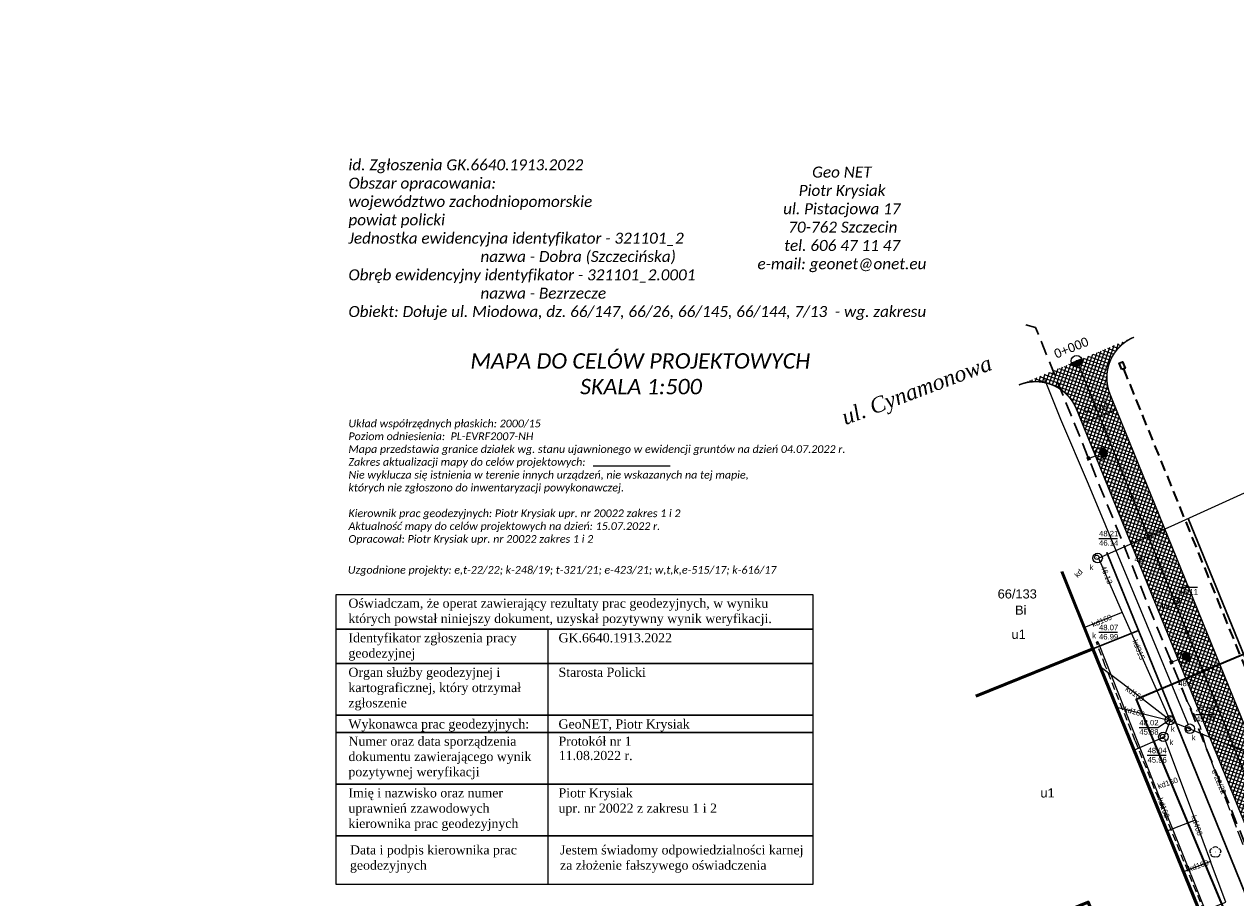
# Model space of a CAD drawing. Header units: metres. Extents: x 0 to 5465380, y 0 to 5925815.
# Tile 14 of 141: x 5463677 to 5463842, y 5925539 to 5925658. Entities that reach past the tile are written whole.
import ezdxf
from ezdxf.enums import TextEntityAlignment as Align

# ---------------------------------------------------------------- set-up
doc = ezdxf.new("R2010")
doc.units = ezdxf.units.M
for name, pattern in [('2', [1.5, 1, -0.5]), ('HIDDEN', [0.375, 0.25, -0.125]), ('PRZER1-1', [2, 1, -1]), ('PRZER2-1', [3, 2, -1]), ('PRZER3-1', [4, 3, -1]), ('PRZER4-1', [5, 4, -1])]:
    doc.linetypes.add(name, pattern=pattern)
for name, color, linetype, lineweight in [('! DB - Krawężnik kamienny 15x30 obniżony do 3cm', 5, 'HIDDEN', 30), ('! DB - Nawierzchnia zjazdów', 6, 'Continuous', 30), ('! DB - POMOC', 1, 'Continuous', 30), ('! DB - Wymiary', 5, 'Continuous', 13), ('!_proj_t_miasto', 30, 'HIDDEN', 35), ('$DR - zał. arch.', 7, 'Continuous', 13), ('$DR - zał. droga', 7, 'Continuous', 13), ('$DR - zał. mapa', 250, 'Continuous', 0), ('CC_Inne_Nr_Pióra__8', 12, 'Continuous', 35), ('E_osw_kable_0.4kV', 1, '2', 30), ('E_osw_lampy', 5, 'Continuous', 25)]:
    doc.layers.add(name, color=color, linetype=linetype, lineweight=lineweight)
for name, color, linetype in [('$DR - wymiary', 7, 'Continuous'), ('C-DROGI-SYTUACJA', 7, 'Continuous'), ('C-DROGI-SYTUACJA-ETYKIETY', 7, 'Continuous'), ('D-opisy', 7, 'Continuous')]:
    doc.layers.add(name, color=color, linetype=linetype)
for name, color, linetype, lineweight, true_color in [('CC_Chodnik', 7, 'PRZER2-1', 18, 0x0a0909), ('CC_Inne', 7, 'Continuous', 18, 0x0a0909), ('CC_Kanalizacja', 7, 'Continuous', 18, 0x803300), ('CC_Opis', 7, 'Continuous', 25, 0x0a0909), ('CC_Punkt wysokościowy', 7, 'Continuous', 18, 0x0a0909), ('EGBB01', 7, 'Continuous', 50, 0x0a0909), ('EGBB01_O', 7, 'Continuous', 50, 0x0a0909), ('EGBD03', 7, 'Continuous', 18, 0x008000), ('EGBD03_O', 7, 'Continuous', 18, 0x008000), ('EGBK02', 7, 'PRZER3-1', 18, 0x008000), ('EGBP04', 7, 'Continuous', 18, 0x008000), ('EGBU01', 7, 'PRZER1-1', 18, 0x008000), ('EGBU01_O', 7, 'PRZER1-1', 18, 0x008000), ('ZUD_22_2022_e', 1, 'PRZER4-1', 18, 0xff0000)]:
    doc.layers.add(name, color=color, linetype=linetype, lineweight=lineweight, true_color=true_color)
doc.styles.add('Arial', font='arial.ttf')
doc.styles.add('ARIAL 2', font='ARIALN.TTF')
doc.styles.add('GEO-INFO', font='arial.ttf')
doc.styles.get("Standard").update_dxf_attribs({"font": 'arial.ttf'})
doc.styles.add('styl2', font='ariali.ttf')
doc.dimstyles.new('LINIOWY', dxfattribs={"dimtxt": 0.7, "dimasz": 0.3, "dimexe": 0.3, "dimexo": 0, "dimgap": 0.2, "dimtad": 1, "dimzin": 9, "dimdsep": 46, "dimtxsty": 'ARIAL 2', "dimblk": 'OBLIQUE', "dimcen": 0, "dimdle": 0.2, "dimclrd": 7, "dimclre": 7, "dimclrt": 1, "dimadec": 0, "dimazin": 0, "dimtfac": 1, "dimtofl": 0, "dimtmove": 1, "dimatfit": 3, "dimldrblk": 'OBLIQUE', "dimfxl": 0.3, "dimfxlon": 1, "dimtolj": 1, "dimtzin": 1, "dimarcsym": 0})
doc.dimstyles.new('wymiary lukasz', dxfattribs={"dimtxt": 1.5, "dimasz": 1, "dimexe": 1.25, "dimexo": 0.625, "dimtad": 1, "dimzin": 1, "dimtxsty": 'Standard', "dimcen": 2.5, "dimaunit": 2, "dimadec": 4, "dimazin": 0, "dimtfac": 1, "dimtmove": 0, "dimatfit": 3, "dimldrblk": 'NONE', "dimfxl": 1, "dimarcsym": 0})

# ---------------------------------------------------------------- blocks, each defined once
blk = doc.blocks.new('EPPGN')
blk.add_hatch(color=0).paths.add_polyline_path([(0, -0.09), (0.027812, -0.085595), (0.052901, -0.072812), (0.072812, -0.052901), (0.085595, -0.027812), (0.09, 0), (0.085595, 0.027812), (0.072812, 0.052901), (0.052901, 0.072812), (0.027812, 0.085595), (0, 0.09), (-0.027812, 0.085595), (-0.052901, 0.072812), (-0.072812, 0.052901), (-0.085595, 0.027812), (-0.09, 0), (-0.085595, -0.027812), (-0.072812, -0.052901), (-0.052901, -0.072812), (-0.027812, -0.085595)])
blk = doc.blocks.new('Dwrzwo liściaste')
at = {"true_color": 0x008000}
blk.add_hatch(color=96, dxfattribs=at).paths.add_polyline_path([(0, -0.04), (0.01, -0.04), (0.03, -0.04), (0.04, -0.03), (0.04, -0.01), (0.04, 0), (0.04, 0.01), (0.04, 0.03), (0.03, 0.04), (0.01, 0.04), (0, 0.05), (-0.01, 0.04), (-0.03, 0.04), (-0.04, 0.03), (-0.04, 0.01), (-0.05, 0), (-0.04, -0.01), (-0.04, -0.03), (-0.03, -0.04), (-0.01, -0.04)])
at = {"color": 96, "true_color": 0x008000}
for p, q in [((-0.73, 0.1), (-0.71, 0.23)), ((-0.71, -0.02), (-0.73, 0.1)), ((-0.71, 0.23), (-0.65, 0.35)), ((-0.65, 0.35), (-0.56, 0.43)), ((-0.56, 0.43), (-0.44, 0.48)), ((-0.33, 0.56), (-0.24, 0.66)), ((-0.24, 0.66), (-0.13, 0.73)), ((-0.13, 0.73), (0, 0.75)), ((0, 0.75), (0.13, 0.73)), ((0.13, 0.73), (0.24, 0.66)), ((0.24, 0.66), (0.32, 0.56)), ((0.43, 0.48), (0.56, 0.43)), ((0.56, 0.43), (0.65, 0.35)), ((0.65, 0.35), (0.71, 0.23)), ((0.73, 0.1), (0.7, -0.02)), ((0.71, 0.23), (0.73, 0.1)), ((-0.64, -0.13), (-0.71, -0.02)), ((-0.58, -0.39), (-0.59, -0.26)), ((-0.53, -0.51), (-0.58, -0.39)), ((-0.44, -0.61), (-0.53, -0.51)), ((-0.32, -0.66), (-0.44, -0.61)), ((-0.2, -0.68), (-0.32, -0.66)), ((-0.07, -0.65), (-0.2, -0.68)), ((0.19, -0.68), (0.07, -0.65)), ((0.32, -0.66), (0.19, -0.68)), ((0.44, -0.61), (0.32, -0.66)), ((0.53, -0.51), (0.44, -0.61)), ((0.58, -0.39), (0.53, -0.51)), ((0.59, -0.26), (0.58, -0.39)), ((0.7, -0.02), (0.64, -0.13))]:
    blk.add_line(p, q, dxfattribs=at)
blk = doc.blocks.new('GK.6640.1913.2022 szara')
at = {"layer": 'CC_Inne'}
blk.add_hatch(color=252, dxfattribs=at).paths.add_polyline_path([(5463833.6, 5925579.24), (5463833.6, 5925579.23), (5463833.61, 5925579.21), (5463833.62, 5925579.2), (5463833.63, 5925579.2), (5463833.64, 5925579.19), (5463833.65, 5925579.19), (5463833.66, 5925579.19), (5463833.67, 5925579.2), (5463833.68, 5925579.2), (5463833.69, 5925579.21), (5463833.69, 5925579.23), (5463833.69, 5925579.24), (5463833.69, 5925579.25), (5463833.69, 5925579.26), (5463833.68, 5925579.27), (5463833.67, 5925579.28), (5463833.66, 5925579.28), (5463833.65, 5925579.28), (5463833.64, 5925579.28), (5463833.63, 5925579.28), (5463833.62, 5925579.27), (5463833.61, 5925579.26), (5463833.6, 5925579.25)])
at = {"layer": 'CC_Kanalizacja'}
for points in [[(5463822.73, 5925585.16), (5463822.73, 5925585.15), (5463822.74, 5925585.14), (5463822.74, 5925585.13), (5463822.75, 5925585.12), (5463822.76, 5925585.12), (5463822.77, 5925585.11), (5463822.79, 5925585.12), (5463822.8, 5925585.12), (5463822.81, 5925585.13), (5463822.81, 5925585.14), (5463822.82, 5925585.15), (5463822.82, 5925585.16), (5463822.82, 5925585.17), (5463822.81, 5925585.18), (5463822.81, 5925585.19), (5463822.8, 5925585.2), (5463822.79, 5925585.2), (5463822.77, 5925585.2), (5463822.76, 5925585.2), (5463822.75, 5925585.2), (5463822.74, 5925585.19), (5463822.74, 5925585.18), (5463822.73, 5925585.17)], [(5463832.85, 5925563.12), (5463832.85, 5925563.11), (5463832.86, 5925563.1), (5463832.87, 5925563.09), (5463832.88, 5925563.08), (5463832.89, 5925563.07), (5463832.9, 5925563.07), (5463832.91, 5925563.07), (5463832.92, 5925563.08), (5463832.93, 5925563.09), (5463832.94, 5925563.1), (5463832.94, 5925563.11), (5463832.94, 5925563.12), (5463832.94, 5925563.13), (5463832.94, 5925563.14), (5463832.93, 5925563.15), (5463832.92, 5925563.16), (5463832.91, 5925563.16), (5463832.9, 5925563.16), (5463832.89, 5925563.16), (5463832.88, 5925563.16), (5463832.87, 5925563.15), (5463832.86, 5925563.14), (5463832.85, 5925563.13)], [(5463831.71, 5925560.73), (5463831.71, 5925560.72), (5463831.71, 5925560.71), (5463831.72, 5925560.7), (5463831.73, 5925560.69), (5463831.74, 5925560.69), (5463831.75, 5925560.68), (5463831.76, 5925560.69), (5463831.77, 5925560.69), (5463831.78, 5925560.7), (5463831.79, 5925560.71), (5463831.79, 5925560.72), (5463831.8, 5925560.73), (5463831.79, 5925560.74), (5463831.79, 5925560.75), (5463831.78, 5925560.76), (5463831.77, 5925560.77), (5463831.76, 5925560.77), (5463831.75, 5925560.77), (5463831.74, 5925560.77), (5463831.73, 5925560.77), (5463831.72, 5925560.76), (5463831.71, 5925560.75), (5463831.71, 5925560.74)], [(5463835.23, 5925561.75), (5463835.23, 5925561.74), (5463835.24, 5925561.73), (5463835.25, 5925561.72), (5463835.26, 5925561.71), (5463835.27, 5925561.71), (5463835.28, 5925561.7), (5463835.29, 5925561.71), (5463835.3, 5925561.71), (5463835.31, 5925561.72), (5463835.32, 5925561.73), (5463835.32, 5925561.74), (5463835.32, 5925561.75), (5463835.32, 5925561.76), (5463835.32, 5925561.77), (5463835.31, 5925561.78), (5463835.3, 5925561.79), (5463835.29, 5925561.79), (5463835.28, 5925561.79), (5463835.27, 5925561.79), (5463835.26, 5925561.79), (5463835.25, 5925561.78), (5463835.24, 5925561.77), (5463835.23, 5925561.76)]]:
    blk.add_hatch(color=252, dxfattribs=at).paths.add_polyline_path(points)
h = blk.add_hatch(color=252, dxfattribs=at)
edge = h.paths.add_edge_path()
edge.add_arc((5463822.86, 5925573.53), 0.2, 0, 360)
at = {"layer": 'CC_Punkt wysokościowy'}
blk.add_hatch(color=252, dxfattribs=at).paths.add_polyline_path([(5463834.05, 5925567.07, 1), (5463833.96, 5925567.07, 1)])
at = {"color": 252, "lineweight": 35, "ltscale": 0.5}
blk.add_lwpolyline([(5463970.62, 5925449.33), (5463986.45, 5925481.89), (5463977.04, 5925579.47), (5463993.73, 5925594.44), (5463935.36, 5925657.84), (5463891.51, 5925640.25), (5463906.74, 5925598.78), (5463828.15, 5925565.77), (5463841.42, 5925534), (5463710.76, 5925479.85), (5463724.49, 5925454.85), (5463844.92, 5925511.51), (5463892.25, 5925407.65)], close=True, dxfattribs=at)
at = {"color": 252, "ltscale": 0.5}
blk.add_lwpolyline([(5463754.1, 5925597.63), (5463764.61, 5925597.63)], dxfattribs=at)
at = {"layer": 'CC_Chodnik', "color": 252, "ltscale": 0.5}
blk.add_lwpolyline([(5463837.48, 5925536.72), (5463832.34, 5925549.42), (5463828.02, 5925560.13), (5463823.94, 5925570.35), (5463822.74, 5925573.51)], dxfattribs=at)
at = {"layer": 'CC_Inne', "color": 252, "linetype": 'Continuous', "lineweight": 5, "flags": 128}
blk.add_lwpolyline([(5463833.92, 5925581.06), (5463836.49, 5925581.06)], dxfattribs=at)
at = {"layer": 'CC_Inne', "color": 252}
blk.add_circle((5463833.65, 5925579.24), 0.403, dxfattribs=at)
at = {"layer": 'CC_Kanalizacja', "color": 252}
for points in [[(5463835.26, 5925562.38), (5463828.85, 5925577.83), (5463823.99, 5925589.43), (5463821.65, 5925595.12), (5463817.89, 5925603.96), (5463815.71, 5925609.4)], [(5463823.12, 5925585.1), (5463832.93, 5925589.4)], [(5463823.01, 5925585.05), (5463826.26, 5925577.62), (5463821.1, 5925575.56)], [(5463826.26, 5925577.62), (5463832.66, 5925563.19)], [(5463822.95, 5925573.53), (5463828.43, 5925559.78), (5463831.26, 5925552.58), (5463832.7, 5925549.1), (5463838.46, 5925534.76)], [(5463823.23, 5925570.27), (5463826.35, 5925567.93), (5463832.79, 5925562.95)], [(5463871.4, 5925546.97), (5463862.02, 5925550.84), (5463840.04, 5925559.82), (5463835.42, 5925561.74), (5463832.41, 5925562.95), (5463825.5, 5925564.66)], [(5463827.85, 5925558.87), (5463831.98, 5925560.65), (5463832.77, 5925562.8)], [(5463832.02, 5925560.44), (5463836.19, 5925549.3), (5463832.34, 5925547.8)], [(5463836.19, 5925549.3), (5463838.27, 5925543.69), (5463834.58, 5925542.27)], [(5463836.84, 5925536.69), (5463840.36, 5925538.1), (5463838.27, 5925543.69)]]:
    blk.add_lwpolyline(points, dxfattribs=at)
at = {"layer": 'CC_Kanalizacja', "color": 252, "linetype": 'Continuous'}
blk.add_lwpolyline([(5463832.93, 5925589.4), (5463845.94, 5925595.31), (5463878.81, 5925609.22)], dxfattribs=at)
at = {"layer": 'CC_Kanalizacja', "color": 252, "linetype": 'Continuous', "lineweight": 5, "flags": 128}
for points in [[(5463823.04, 5925587.73), (5463825.62, 5925587.73)], [(5463823.04, 5925574.94), (5463825.61, 5925574.94)], [(5463831.11, 5925561.96), (5463832.9, 5925563.12)], [(5463836.25, 5925563.72), (5463838.83, 5925563.72)], [(5463828.54, 5925561.96), (5463831.11, 5925561.96)], [(5463829.66, 5925558.15), (5463832.23, 5925558.15)]]:
    blk.add_lwpolyline(points, dxfattribs=at)
at = {"layer": 'CC_Kanalizacja', "color": 252}
for centre, radius in [((5463822.89, 5925585.05), 0.649), ((5463822.77, 5925585.16), 0.3), ((5463832.75, 5925562.94), 0.649), ((5463832.9, 5925563.12), 0.3), ((5463835.47, 5925561.77), 0.649), ((5463831.86, 5925560.67), 0.649), ((5463831.75, 5925560.73), 0.3), ((5463835.28, 5925561.75), 0.3)]:
    blk.add_circle(centre, radius, dxfattribs=at)
at = {"layer": 'CC_Opis', "color": 252}
blk.add_line((5463747.97, 5925540.53), (5463747.97, 5925575.37), dxfattribs=at)
for points in [[(5463784.07, 5925580.07), (5463784.07, 5925575.37), (5463719.07, 5925575.37), (5463719.07, 5925580.07)], [(5463784.07, 5925575.37), (5463784.07, 5925570.67), (5463719.07, 5925570.67), (5463719.07, 5925575.37)], [(5463719.07, 5925570.67), (5463784.07, 5925570.67), (5463784.07, 5925563.62), (5463719.07, 5925563.62)], [(5463719.07, 5925563.62), (5463784.07, 5925563.62), (5463784.07, 5925561.27), (5463719.07, 5925561.27)], [(5463719.07, 5925561.27), (5463784.07, 5925561.27), (5463784.07, 5925554.22), (5463719.07, 5925554.22)], [(5463719.07, 5925554.22), (5463784.07, 5925554.22), (5463784.07, 5925547.17), (5463719.07, 5925547.17)], [(5463719.07, 5925547.17), (5463784.07, 5925547.17), (5463784.07, 5925540.53), (5463719.07, 5925540.53)]]:
    blk.add_lwpolyline(points, close=True, dxfattribs=at)
at = {"layer": 'EGBB01', "color": 252, "linetype": 'Continuous', "lineweight": 50}
for points in [[(5463818.03, 5925583.21), (5463822.25, 5925572.68), (5463806.29, 5925566.2)], [(5463794.55, 5925536.22), (5463797.71, 5925528.41), (5463821.62, 5925538.14), (5463825.02, 5925529.81), (5463837.58, 5925534.88), (5463822.25, 5925572.68), (5463806.29, 5925566.2)]]:
    blk.add_lwpolyline(points, dxfattribs=at)
at = {"layer": 'EGBD03', "color": 52, "linetype": 'Continuous', "lineweight": 30}
for points in [[(5463835.25, 5925590.45), (5463843.77, 5925569.53), (5463911.73, 5925597.06), (5463894.77, 5925638.74)], [(5463843.77, 5925569.53), (5463835.25, 5925590.45)], [(5463828.48, 5925575.15), (5463824.16, 5925585.79)], [(5463824.16, 5925585.79), (5463828.48, 5925575.15), (5463845.74, 5925532.57), (5463890.8, 5925421.46), (5463901.73, 5925427.13), (5463860.73, 5925527.85), (5463929.66, 5925553.02), (5463935.73, 5925549.91), (5463940.42, 5925551.63), (5463933.56, 5925570.41), (5463928.87, 5925568.7), (5463925.88, 5925562.29), (5463856.96, 5925537.12), (5463843.77, 5925569.53)], [(5463806.29, 5925566.2), (5463822.25, 5925572.68), (5463828.48, 5925575.15)], [(5463845.74, 5925532.57), (5463828.48, 5925575.15), (5463822.25, 5925572.68), (5463806.29, 5925566.2)]]:
    blk.add_lwpolyline(points, dxfattribs=at)
at = {"layer": 'EGBK02', "color": 252, "linetype": 'PRZER3-1', "lineweight": 18, "ltscale": 0.5}
blk.add_lwpolyline([(5463824.16, 5925585.79), (5463828.48, 5925575.15), (5463845.74, 5925532.57), (5463728.56, 5925485.07), (5463731.85, 5925471.89), (5463734.26, 5925465.61), (5463734.88, 5925464.48), (5463735.27, 5925463.9), (5463738.88, 5925462.19), (5463742.57, 5925463.25), (5463741.55, 5925460.22), (5463743.3, 5925461.18), (5463747.05, 5925455.26), (5463743.6, 5925451.43), (5463744.03, 5925448.73), (5463747.12, 5925443.39)], dxfattribs=at)
at = {"layer": 'EGBU01', "color": 252, "linetype": 'PRZER1-1', "ltscale": 0.5}
for points in [[(5463824.16, 5925585.79), (5463828.48, 5925575.15), (5463845.74, 5925532.57), (5463728.56, 5925485.07), (5463731.85, 5925471.89), (5463734.26, 5925465.61), (5463734.88, 5925464.48), (5463735.27, 5925463.9), (5463738.88, 5925462.19), (5463742.57, 5925463.25), (5463741.55, 5925460.22), (5463743.3, 5925461.18), (5463747.05, 5925455.26), (5463743.6, 5925451.43), (5463744.03, 5925448.73), (5463747.12, 5925443.39)], [(5463828.48, 5925575.15), (5463824.16, 5925585.79)], [(5463721.77, 5925506.06), (5463723.07, 5925500.47), (5463728.56, 5925485.07), (5463845.74, 5925532.57), (5463828.48, 5925575.15)]]:
    blk.add_lwpolyline(points, dxfattribs=at)
at = {"layer": 'ZUD_22_2022_e', "color": 252, "ltscale": 0.5}
blk.add_lwpolyline([(5463842.74, 5925545.95), (5463837.68, 5925559.2), (5463836.89, 5925562.14), (5463835.14, 5925565.46), (5463833.93, 5925568.2)], dxfattribs=at)
at = {"color": 252}
blk.add_blockref('Dwrzwo liściaste', (5463838.95, 5925544.95, 0.67), dxfattribs=at)
blk.add_blockref('Dwrzwo liściaste', (5463838.95, 5925544.95, 0.67), dxfattribs=at)
at = {"layer": 'EGBP04', "color": 252, "lineweight": 18, "xscale": 0.5, "yscale": 0.5}
for p in [(5463828.48, 5925575.15), (5463822.25, 5925572.68)]:
    blk.add_blockref('EPPGN', p, dxfattribs=at)
at = {"layer": 'CC_Inne', "color": 252, "lineweight": 0, "style": 'Arial'}
for s, p in [('46.11', (5463835.27, 5925580.44)), ('-', (5463835.26, 5925581.27))]:
    blk.add_text(s, height=0.75, dxfattribs=at).set_placement(p, align=Align.MIDDLE)
blk.add_text('i.u.', height=0.75, dxfattribs=at).set_placement((5463833.02, 5925578.14), align=Align.RIGHT)
at = {"layer": 'CC_Kanalizacja', "color": 252, "lineweight": 0, "style": 'Arial'}
for s, p in [('48.21', (5463824.4, 5925588.38)), ('46.14', (5463824.4, 5925587.11)), ('48.07', (5463824.39, 5925575.58)), ('46.99', (5463824.39, 5925574.32)), ('47.91', (5463837.61, 5925564.37)), ('48.02', (5463829.89, 5925562.6)), ('45.87', (5463837.61, 5925563.1)), ('45.88', (5463829.89, 5925561.34)), ('48.04', (5463831.01, 5925558.8)), ('45.96', (5463831.01, 5925557.53))]:
    blk.add_text(s, height=0.75, dxfattribs=at).set_placement(p, align=Align.MIDDLE)
for s, rotation, p in [('46.25', 23.0484, (5463830.74, 5925588.44)), ('kd', 46.4296, (5463820.27, 5925582.97)), ('46.13', 292.5276, (5463824.12, 5925582.75)), ('kd160', 23.0698, (5463823.45, 5925576.51)), ('kd315', 291.442, (5463828.51, 5925572.56)), ('kd160', 326.0272, (5463827.99, 5925566.57)), ('kd160', 344.1653, (5463827.91, 5925564.11)), ('kd160', 18.7576, (5463832.44, 5925554.38)), ('kd160', 290.1927, (5463831.91, 5925550.99)), ('kd400', 288.6498, (5463836.44, 5925548.59)), ('kd160', 18.7576, (5463836.64, 5925543.12))]:
    blk.add_text(s, height=0.75, rotation=rotation, dxfattribs=at).set_placement(p, align=Align.MIDDLE)
for p in [(5463822.32, 5925583.42), (5463822.67, 5925574.11), (5463833.4, 5925561.38), (5463836.25, 5925560.18), (5463833.21, 5925559.55)]:
    blk.add_text('k', height=0.75, dxfattribs=at).set_placement(p, align=Align.RIGHT)
at = {"layer": 'CC_Opis', "color": 252, "attachment_point": 1}
for s, insert, char_height, width in [('\\A1;{\\fCalibri|b0|i1|c238|p34;id. Zgłoszenia GK.6640.1913.2022\\PObszar opracowania:\\Pwojewództwo zachodniopomorskie\\Ppowiat policki\\PJednostka ewidencyjna identyfikator - 321101_2\\P^I^I^Inazwa - Dobra (Szczecińska)\\PObręb ewidencyjny identyfikator - 321101_2.0001\\P^I^I^Inazwa - Bezrzecze\\PObiekt: Dołuje ul. Miodowa, dz. 66/147, 66/26, 66/145, 66/144, 7/13  - wg. zakresu}', (5463720.73, 5925639.42), 1.5, 83.0161), ('\\pi4.2821;{\\fCalibri|b0|i1|c238|p34;MAPA DO CELÓW PROJEKTOWYCH\\P\\pi19.246;SKALA 1:500}', (5463733.08, 5925612.98), 2.1, 55.252), ('\\A1;{\\fCalibri|b0|i1|c238|p34;Układ współrzędnych płaskich: 2000/15\\PPoziom odniesienia:  PL-EVRF2007-NH\\PMapa przedstawia granice działek wg. stanu ujawnionego w ewidencji gruntów na dzień 04.07.2022 r.\\PZakres aktualizacji mapy do celów projektowych:\\PNie wyklucza się istnienia w terenie innych urządzeń, nie wskazanych na tej mapie,\\Pktórych nie zgłoszono do inwentaryzacji powykonawczej.\\P\\PKierownik prac geodezyjnych: Piotr Krysiak upr. nr 20022 zakres 1 i 2\\PAktualność mapy do celów projektowych na dzień: 15.07.2022 r.\\POpracował: Piotr Krysiak upr. nr 20022 zakres 1 i 2 }', (5463720.73, 5925603.93), 1.05, 69.8821), ('\\A1;{\\fCalibri|b0|i1|c238|p34;Uzgodnione projekty: e,t-22/22; k-248/19; t-321/21; e-423/21; w,t,k,e-515/17; k-616/17}', (5463720.65, 5925583.96), 1.05, 61.0562), ('\\A1;{\\fTimes New Roman|b0|i0|c238|p18;Oświadczam, że operat zawierający rezultaty prac geodezyjnych, w wyniku\\Pktórych powstał niniejszy dokument, uzyskał pozytywny wynik weryfikacji. }', (5463720.73, 5925579.52), 1.25, 61.0562), ('\\A1;{\\fTimes New Roman|b0|i0|c238|p18;Identyfikator zgłoszenia pracy \\Pgeodezyjnej}', (5463720.73, 5925574.8), 1.25, 25.5799), ('\\A1;{\\fTimes New Roman|b0|i0|c238|p18;GK.6640.1913.2022}', (5463749.38, 5925574.8), 1.25, 25.5799), ('\\A1;{\\fTimes New Roman|b0|i0|c238|p18;Organ służby geodezyjnej i kartograficznej, który otrzymał zgłoszenie }', (5463720.73, 5925570.1), 1.25, 25.5799), ('\\A1;{\\fTimes New Roman|b0|i0|c238|p18;Starosta Policki}', (5463749.38, 5925570.1), 1.25, 19.8203), ('\\A1;{\\fTimes New Roman|b0|i0|c238|p18;Wykonawca prac geodezyjnych:}', (5463720.73, 5925563.05), 1.25, 32.7125), ('\\A1;{\\fTimes New Roman|b0|i0|c238|p18;GeoNET, Piotr Krysiak}', (5463749.38, 5925563.05), 1.25, 26.8598), ('\\A1;{\\fTimes New Roman|b0|i0|c238|p18;Numer oraz data sporządzenia dokumentu zawierającego wynik pozytywnej weryfikacji}', (5463720.73, 5925560.7), 1.25, 25.5799), ('\\A1;{\\fTimes New Roman|b0|i0|c238|p18;Protokół nr 1}', (5463749.38, 5925560.7), 1.25, 23.6507), ('\\A1;{\\fTimes New Roman|b0|i0|c238|p18;11.08.2022 r.}', (5463749.41, 5925558.75), 1.25, 23.6507), ('\\A1;{\\fTimes New Roman|b0|i0|c238|p18;Imię i nazwisko oraz numer\\Puprawnień zzawodowych kierownika prac geodezyjnych}', (5463720.73, 5925553.65), 1.25, 25.5799), ('\\A1;{\\fTimes New Roman|b0|i0|c238|p18;Piotr Krysiak\\Pupr. nr 20022 z zakresu 1 i 2 }', (5463749.38, 5925553.65), 1.25, 34.2205), ('\\A1;{\\fTimes New Roman|b0|i0|c238|p18;Data i podpis kierownika prac geodezyjnych}', (5463720.94, 5925545.88), 1.25, 25.5799), ('\\A1;{\\fTimes New Roman|b0|i0|c238|p18;Jestem świadomy odpowiedzialności karnej za złożenie fałszywego oświadczenia}', (5463749.59, 5925545.88), 1.25, 33.5605)]:
    blk.add_mtext(s, dxfattribs=dict(at, insert=insert, char_height=char_height, width=width))
at = {"layer": 'CC_Opis', "color": 252, "insert": (5463775.8, 5925638.43), "char_height": 1.5, "attachment_point": 1}
blk.add_mtext_dynamic_manual_height_columns('\\pi8.1535;{\\fCalibri|b0|i1|c238|p34;Geo NET\\P\\pi6.3281;Piotr Krysiak\\P\\pi4.2131;ul. Pistacjowa 17\\P\\pi4.9106;70-762 Szczecin\\P\\pi4.3562;tel. 606 47 11 47\\P\\pi0.70769;e-mail: geonet@onet.eu}', width=24.5373, gutter_width=12.5, heights=[0], dxfattribs=at)
at = {"layer": 'CC_Punkt wysokościowy', "color": 252, "lineweight": 0, "style": 'Arial'}
for s, p in [('48.1', (5463827.91, 5925584.53)), ('48.0', (5463833.89, 5925567.58))]:
    blk.add_text(s, height=0.75, dxfattribs=at).set_placement(p)
at = {"layer": 'EGBB01_O', "color": 252, "linetype": 'Continuous', "lineweight": 0, "style": 'GEO-INFO'}
for p in [(5463812.12, 5925574.65, 10.8), (5463816.06, 5925553.02, 10.8)]:
    blk.add_text('u1', height=1.25, dxfattribs=at).set_placement(p, align=Align.MIDDLE_CENTER)
at = {"layer": 'EGBD03_O', "color": 7, "linetype": 'Continuous', "lineweight": 0, "style": 'GEO-INFO'}
blk.add_text('66/133', height=1.25, dxfattribs=at).set_placement((5463811.93, 5925580.16, 10.8), align=Align.MIDDLE_CENTER)
at = {"layer": 'EGBU01_O', "color": 7, "linetype": 'Continuous', "lineweight": 0, "style": 'GEO-INFO'}
blk.add_text('Bi', height=1.25, dxfattribs=at).set_placement((5463812.41, 5925577.98, 10.8), align=Align.MIDDLE)
at = {"layer": 'ZUD_22_2022_e', "color": 252, "lineweight": 0, "style": 'Arial'}
blk.add_text('e-22/22', height=0.75, rotation=293.2729, dxfattribs=at).set_placement((5463839.45, 5925554.55), align=Align.MIDDLE)
blk = doc.blocks.new('świetlica_bezrzecze_PB_PZT oczyszczony')
at = {"layer": 'CC_Inne_Nr_Pióra__8', "linetype": 'Continuous'}
blk.add_hatch(color=256, dxfattribs=at).paths.add_polyline_path([(5463833.6, 5925579.24), (5463833.6, 5925579.23), (5463833.61, 5925579.21), (5463833.62, 5925579.2), (5463833.63, 5925579.2), (5463833.64, 5925579.19), (5463833.65, 5925579.19), (5463833.66, 5925579.19), (5463833.67, 5925579.2), (5463833.68, 5925579.2), (5463833.69, 5925579.21), (5463833.69, 5925579.23), (5463833.69, 5925579.24), (5463833.69, 5925579.25), (5463833.69, 5925579.26), (5463833.68, 5925579.27), (5463833.67, 5925579.28), (5463833.66, 5925579.28), (5463833.65, 5925579.28), (5463833.64, 5925579.28), (5463833.63, 5925579.28), (5463833.62, 5925579.27), (5463833.61, 5925579.26), (5463833.6, 5925579.25)], flags=0)
blk = doc.blocks.new('*D170')
at = {"layer": '! DB - Wymiary', "color": 0, "lineweight": -2, "transparency": 16777216}
for p, q in [((5463825.23, 5925605.78), (5463825.66, 5925604.73)), ((5463820.6, 5925603.89), (5463821.03, 5925602.85)), ((5463821.49, 5925603.71), (5463824.73, 5925605.03))]:
    blk.add_line(p, q, dxfattribs=at)
at = {"layer": '! DB - Wymiary', "color": 0, "transparency": 16777216}
for points in [[(5463824.68, 5925605.15), (5463824.77, 5925604.91), (5463825.42, 5925605.31)], [(5463821.44, 5925603.83), (5463821.53, 5925603.6), (5463820.79, 5925603.43)]]:
    blk.add_solid(points, dxfattribs=at)
at = {"layer": 'Defpoints', "color": 0, "transparency": 16777216}
for p in [(5463824.86, 5925606.7), (5463825.42, 5925605.31), (5463820.23, 5925604.82)]:
    blk.add_point(p, dxfattribs=at)
at = {"layer": '! DB - Wymiary', "color": 0, "transparency": 16777216, "insert": (5463822.71, 5925605.36), "char_height": 1.25, "attachment_point": 5, "rotation": 22.1104}
blk.add_mtext('5,00', dxfattribs=at)
blk = doc.blocks.new('_None')
blk = doc.blocks.new('kilometraz')
at = {"linetype": 'ByBlock', "lineweight": -2}
blk.add_hatch(color=0, dxfattribs=at).paths.add_polyline_path([(0, -0.5, 0.414214), (0.5, 0, 0.414214), (0, 0.5)])
at = {"color": 0, "linetype": 'ByBlock', "lineweight": -2}
blk.add_line((0, 0.5), (0, -0.5), dxfattribs=at)
blk.add_circle((0, 0), 0.5, dxfattribs=at)
blk = doc.blocks.new('AeccTickLine')
at = {"color": 0, "linetype": 'ByBlock', "lineweight": -2}
blk.add_line((0, 1), (0, -1), dxfattribs=at)
blk = doc.blocks.new('*D135')
at = {"layer": '$DR - wymiary', "color": 7, "lineweight": -2, "transparency": 16777216}
for p, q in [((5463954.94, 5925543.27), (5463950.08, 5925543.27)), ((5463955.54, 5925542.11), (5463954.94, 5925543.27)), ((5463956.53, 5925542.11), (5463955.54, 5925542.11))]:
    blk.add_line(p, q, dxfattribs=at)
at = {"layer": 'Defpoints', "color": 0, "transparency": 16777216}
for p in [(5463954.34, 5925543.27), (5463956.53, 5925542.11), (0, 0)]:
    blk.add_point(p, dxfattribs=at)
at = {"layer": '$DR - wymiary', "color": 1, "transparency": 16777216, "insert": (5463952.11, 5925543.82), "char_height": 0.7, "attachment_point": 5, "style": 'ARIAL 2'}
blk.add_mtext('\\A1;5925542.11', dxfattribs=at)
blk = doc.blocks.new('_OBLIQUE')
at = {"color": 0, "linetype": 'ByBlock'}
blk.add_line((-0.5, -0.5), (0.5, 0.5), dxfattribs=at)
blk = doc.blocks.new('*D136')
at = {"layer": '$DR - wymiary', "color": 7, "lineweight": -2, "transparency": 16777216}
blk.add_line((5463956.53, 5925542.11), (5463956.53, 5925536.09), dxfattribs=at)
at = {"layer": 'Defpoints', "color": 0, "transparency": 16777216}
for p in [(5463956.53, 5925542.11), (5463956.53, 5925540.46), (0, 0)]:
    blk.add_point(p, dxfattribs=at)
at = {"layer": '$DR - wymiary', "color": 1, "transparency": 16777216, "insert": (5463955.97, 5925538.18), "char_height": 0.7, "attachment_point": 5, "rotation": 90, "style": 'ARIAL 2'}
blk.add_mtext('\\A1;5463956.53', dxfattribs=at)
blk = doc.blocks.new('*D137')
at = {"layer": '$DR - wymiary', "color": 7, "lineweight": -2, "transparency": 16777216}
blk.add_line((5463958.72, 5925585.38), (5463964.93, 5925585.38), dxfattribs=at)
at = {"layer": 'Defpoints', "color": 0, "transparency": 16777216}
for p in [(5463958.72, 5925585.38), (5463960.56, 5925585.38), (0, 0)]:
    blk.add_point(p, dxfattribs=at)
at = {"layer": '$DR - wymiary', "color": 1, "transparency": 16777216, "insert": (5463962.85, 5925585.94), "char_height": 0.7, "attachment_point": 5, "style": 'ARIAL 2'}
blk.add_mtext('\\A1;5925585.38', dxfattribs=at)
blk = doc.blocks.new('*D138')
at = {"layer": '$DR - wymiary', "color": 7, "lineweight": -2, "transparency": 16777216}
blk.add_line((5463958.72, 5925585.38), (5463958.72, 5925592.13), dxfattribs=at)
at = {"layer": 'Defpoints', "color": 0, "transparency": 16777216}
for p in [(5463958.72, 5925587.77), (5463958.72, 5925585.38), (0, 0)]:
    blk.add_point(p, dxfattribs=at)
at = {"layer": '$DR - wymiary', "color": 1, "transparency": 16777216, "insert": (5463958.17, 5925590.05), "char_height": 0.7, "attachment_point": 5, "rotation": 90, "style": 'ARIAL 2'}
blk.add_mtext('\\A1;5463958.72', dxfattribs=at)
blk = doc.blocks.new('*D139')
at = {"layer": '$DR - wymiary', "color": 7, "lineweight": -2, "transparency": 16777216}
blk.add_line((5463922.75, 5925589.97), (5463916.37, 5925589.97), dxfattribs=at)
at = {"layer": 'Defpoints', "color": 0, "transparency": 16777216}
for p in [(5463920.74, 5925589.97), (5463922.75, 5925589.97), (0, 0)]:
    blk.add_point(p, dxfattribs=at)
at = {"layer": '$DR - wymiary', "color": 1, "transparency": 16777216, "insert": (5463918.45, 5925590.53), "char_height": 0.7, "attachment_point": 5, "style": 'ARIAL 2'}
blk.add_mtext('\\A1;5925589.97', dxfattribs=at)
blk = doc.blocks.new('*D140')
at = {"layer": '$DR - wymiary', "color": 7, "lineweight": -2, "transparency": 16777216}
blk.add_line((5463922.75, 5925589.97), (5463922.75, 5925583.41), dxfattribs=at)
at = {"layer": 'Defpoints', "color": 0, "transparency": 16777216}
for p in [(5463922.75, 5925589.97), (5463922.75, 5925587.78), (0, 0)]:
    blk.add_point(p, dxfattribs=at)
at = {"layer": '$DR - wymiary', "color": 1, "transparency": 16777216, "insert": (5463922.2, 5925585.49), "char_height": 0.7, "attachment_point": 5, "rotation": 90, "style": 'ARIAL 2'}
blk.add_mtext('\\A1;5463922.75', dxfattribs=at)
blk = doc.blocks.new('*D141')
at = {"layer": '$DR - wymiary', "color": 7, "lineweight": -2, "transparency": 16777216}
blk.add_line((5463902.25, 5925579.94), (5463902.25, 5925574.01), dxfattribs=at)
at = {"layer": 'Defpoints', "color": 0, "transparency": 16777216}
for p in [(5463902.25, 5925579.94), (5463902.25, 5925578.38), (0, 0)]:
    blk.add_point(p, dxfattribs=at)
at = {"layer": '$DR - wymiary', "color": 1, "transparency": 16777216, "insert": (5463901.69, 5925576.1), "char_height": 0.7, "attachment_point": 5, "rotation": 90, "style": 'ARIAL 2'}
blk.add_mtext('\\A1;5463902.25', dxfattribs=at)
blk = doc.blocks.new('*D142')
at = {"layer": '$DR - wymiary', "color": 7, "lineweight": -2, "transparency": 16777216}
blk.add_line((5463902.25, 5925579.94), (5463895.58, 5925579.94), dxfattribs=at)
at = {"layer": 'Defpoints', "color": 0, "transparency": 16777216}
for p in [(5463899.94, 5925579.94), (5463902.25, 5925579.94), (0, 0)]:
    blk.add_point(p, dxfattribs=at)
at = {"layer": '$DR - wymiary', "color": 1, "transparency": 16777216, "insert": (5463897.66, 5925580.49), "char_height": 0.7, "attachment_point": 5, "style": 'ARIAL 2'}
blk.add_mtext('\\A1;5925579.94', dxfattribs=at)
blk = doc.blocks.new('Rys. 2. Plan sytuacyjny Cynamonowa')
at = {"layer": '! DB - Nawierzchnia zjazdów', "lineweight": 9, "true_color": 0x5994a6}
h = blk.add_hatch(dxfattribs=at)
h.set_pattern_fill('ANSI37', color=135, scale=0.15, angle=26)
h.set_pattern_definition([(71, (0, 0), (-0.45030322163, 0.15505183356), []), (161, (0, 0), (-0.15505183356, -0.45030322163), [])])
edge = h.paths.add_edge_path()
edge.add_line((5463812.143, 5925608.65), (5463827.843, 5925615.171))
edge.add_arc((5463830.144, 5925609.63), 6, 112.55543, 202.11035)
edge.add_line((5463824.586, 5925607.372), (5463896.975, 5925429.191))
edge.add_arc((5463902.534, 5925431.449), 6, 202.11035, 297.3667)
edge.add_line((5463905.292, 5925426.121), (5463890.131, 5925418.273))
edge.add_arc((5463887.373, 5925423.602), 6, 297.3667, 382.11035)
edge.add_line((5463892.931, 5925425.86), (5463820.003, 5925605.367))
edge.add_arc((5463814.444, 5925603.109), 6, 22.11035, 112.55692)
at = {"layer": 'E_osw_lampy', "linetype": 'ByBlock'}
h = blk.add_hatch(color=256, dxfattribs=at)
edge = h.paths.add_edge_path()
edge.add_arc((5463823.755, 5925599.479), 0.679, 109.6703, 295.43439)
edge.add_arc((5463823.354, 5925599.312), 0.825, -32.77886, 77.88354)
h = blk.add_hatch(color=256, dxfattribs=at)
edge = h.paths.add_edge_path()
edge.add_arc((5463835.047, 5925571.685), 0.679, 109.6703, 295.43439)
edge.add_arc((5463834.645, 5925571.518), 0.825, -32.77886, 77.88354)
at = {"layer": '! DB - Krawężnik kamienny 15x30 obniżony do 3cm', "color": 0, "lineweight": 50, "ltscale": 7}
blk.add_lwpolyline([(5463827.843, 5925615.171, 0.2, 0.2, 0.4119402), (5463824.586, 5925607.372, 0.2, 0.2, 0), (5463896.975, 5925429.191, 0.2, 0.2, 0.4413463), (5463905.292, 5925426.121, 0.2, 0.2, 0), (5463890.131, 5925418.273, 0.2, 0.2, 0.3875916), (5463892.931, 5925425.86, 0.2, 0.2, 0), (5463820.003, 5925605.367, 0.2, 0.2, 0.4164982), (5463812.143, 5925608.65, 0, 0, 0)], format="xyseb", dxfattribs=at)
at = {"layer": '!_proj_t_miasto', "linetype": 'ByBlock', "ltscale": 6}
blk.add_lwpolyline([(5463826.203, 5925610.741), (5463825.83, 5925611.637), (5463826.276, 5925611.818), (5463826.639, 5925610.926), (5463826.203, 5925610.741)], dxfattribs=at)
at = {"layer": '!_proj_t_miasto', "ltscale": 6}
blk.add_lwpolyline([(5463826.418, 5925610.832), (5463856.529, 5925536.854)], dxfattribs=at)
at = {"layer": 'C-DROGI-SYTUACJA', "color": 250, "linetype": 'Continuous', "lineweight": -3}
blk.add_line((5463820.036, 5925611.929), (5463897.221, 5925421.943), dxfattribs=at)
at = {"layer": 'C-DROGI-SYTUACJA', "color": 6, "linetype": 'Continuous', "lineweight": -3}
blk.add_circle((5463820.036, 5925611.929), 0.0625, dxfattribs=at)
at = {"layer": 'E_osw_kable_0.4kV', "ltscale": 2}
blk.add_lwpolyline([(5463889.32, 5925432.087), (5463878.028, 5925459.881), (5463866.737, 5925487.674), (5463855.445, 5925515.468), (5463844.153, 5925543.262), (5463832.861, 5925571.056), (5463821.57, 5925598.85), (5463814.429, 5925616.487), (5463813.096, 5925616.832)], dxfattribs=at)
at = {"layer": 'E_osw_lampy', "linetype": 'ByBlock'}
for p, q in [((5463821.896, 5925598.715), (5463822.589, 5925599.002)), ((5463833.188, 5925570.921), (5463833.881, 5925571.208))]:
    blk.add_line(p, q, dxfattribs=at)
for centre in [(5463823.356, 5925599.306), (5463834.648, 5925571.512)]:
    blk.add_circle(centre, 0.825, dxfattribs=at)
for points in [[(5463821.339, 5925598.754), (5463821.8, 5925598.946), (5463821.53, 5925598.292), (5463821.992, 5925598.484)], [(5463832.63, 5925570.96), (5463833.092, 5925571.152), (5463832.822, 5925570.498), (5463833.284, 5925570.69)]]:
    blk.add_solid(points, dxfattribs=at)
at = {"layer": '! DB - POMOC', "color": 7, "linetype": 'Continuous', "lineweight": -3, "xscale": 1.49999997, "yscale": 1.49999997, "zscale": 1.49999997, "rotation": 292.1103517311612}
blk.add_blockref('kilometraz', (5463820.036, 5925611.929), dxfattribs=at)
at = {"layer": '! DB - POMOC', "color": 7, "linetype": 'Continuous', "lineweight": 30, "xscale": 0.25, "yscale": 0.25, "zscale": 0.25, "rotation": 292.1103517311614}
for p in [(5463823.8, 5925602.664), (5463827.564, 5925593.399), (5463831.328, 5925584.135), (5463835.092, 5925574.87), (5463838.856, 5925565.606)]:
    blk.add_blockref('AeccTickLine', p, dxfattribs=at)
at = {"layer": 'C-DROGI-SYTUACJA-ETYKIETY', "color": 7, "linetype": 'Continuous', "lineweight": -3, "insert": (5463819.542, 5925613.145), "char_height": 1.25, "attachment_point": 8, "rotation": 22.11035}
blk.add_mtext('0+000', dxfattribs=at)
at = {"layer": 'D-opisy', "color": 7, "ltscale": 5, "insert": (5463808.928, 5925610.129, 10.8), "char_height": 2.10937, "width": 46.45246, "attachment_point": 9, "rotation": 20.65989, "style": 'styl2'}
blk.add_mtext('{\\fTimes New Roman|b0|i1|c238|p18;ul. Cynamonowa}', dxfattribs=at)
at = {"layer": '! DB - Wymiary'}
dim = blk.add_aligned_dim(p1=(5463820.226, 5925604.818), p2=(5463824.859, 5925606.7), distance=-1.498, dimstyle='wymiary lukasz', override={"dimscale": 0.5, "dimtxt": 2.5, "dimasz": 1.5, "dimcen": 2, "dimfxlon": 1}, dxfattribs=at)
dim.commit()
dim.dimension.update_dxf_attribs({"geometry": '*D170', "text_midpoint": (5463822.706, 5925605.355)})

msp = doc.modelspace()

# ---------------------------------------------------------------- block references
at = {"layer": '$DR - zał. arch.'}
msp.add_blockref('świetlica_bezrzecze_PB_PZT oczyszczony', (0, 0), dxfattribs=at)
at = {"layer": '$DR - zał. droga'}
msp.add_blockref('Rys. 2. Plan sytuacyjny Cynamonowa', (0, 0), dxfattribs=at)
at = {"layer": '$DR - zał. mapa'}
msp.add_blockref('GK.6640.1913.2022 szara', (0, 0), dxfattribs=at)

# ---------------------------------------------------------------- dimensions: what is measured, and where the dimension line sits
at = {"layer": '$DR - wymiary'}
for feature_location, offset, dtype, picture, middle in [((5463958.723835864, 5925585.382389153), (0, 2.386563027), 1, '*D138', (5463958.166434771, 5925590.050091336)), ((5463922.752579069, 5925589.968201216), (-2.014375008, 0), 0, '*D139', (5463918.454916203, 5925590.525602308)), ((5463922.752579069, 5925589.968201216), (0, -2.189729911), 1, '*D140', (5463922.195177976, 5925585.492795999)), ((5463958.723835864, 5925585.382389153), (1.837338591, 0), 0, '*D137', (5463962.845417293, 5925585.939790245)), ((5463902.252050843, 5925579.937465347), (-2.31189099, 0), 0, '*D142', (5463897.657588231, 5925580.494866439)), ((5463902.252050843, 5925579.937465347), (0, -1.554438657), 1, '*D141', (5463901.69464975, 5925576.097351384)), ((5463956.528263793, 5925542.110286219), (-2.192780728, 1.156967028), 0, '*D135', (5463952.107345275, 5925543.824654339)), ((5463956.528263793, 5925542.110286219), (0, -1.650806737), 1, '*D136', (5463955.970862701, 5925538.176191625))]:
    dim = msp.add_ordinate_dim(feature_location=feature_location, offset=offset, dtype=dtype, origin=(0, 0), dimstyle='LINIOWY', override={"dimfxlon": 0}, dxfattribs=at)
    dim.commit()
    dim.dimension.update_dxf_attribs({"geometry": picture, "text_midpoint": middle})

doc.saveas('drawing.dxf')
